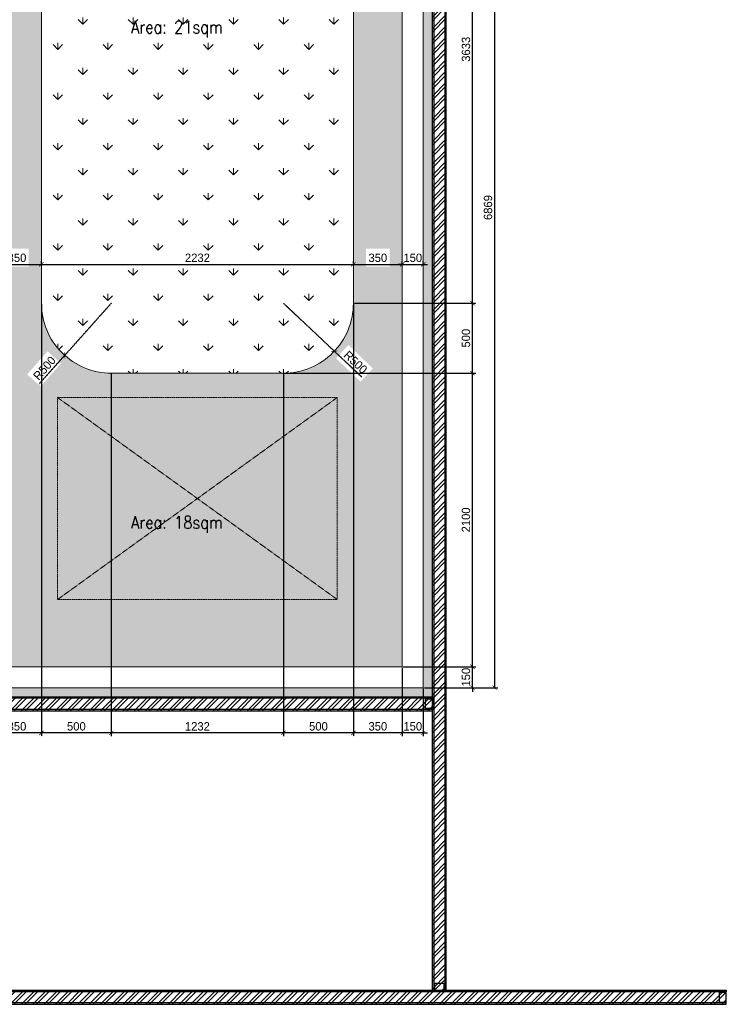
# Model space of a CAD drawing. Header units: millimetres. Extents: x 325 to 233617, y -9828 to 20555.
# Tile 34 of 45: x 185260 to 190316, y 3766 to 10809. Entities that reach past the tile are written whole.
import ezdxf

# ---------------------------------------------------------------- set-up
doc = ezdxf.new("R2010")
doc.units = ezdxf.units.MM
doc.header["$LTSCALE"] = 2.5
doc.linetypes.add('( Hidden )', pattern=[0.375, 0.25, -0.125])
doc.linetypes.add('HIDDEN', pattern=[0.375, 0.25, -0.125])
for name, color, linetype, lineweight in [('Dimension', 40, 'Continuous', 0), ('ELEVATION 1', 143, 'Continuous', 18), ('HATCH', 252, 'Continuous', 9), ('HATCH LIGHT', 250, 'Continuous', 0), ('ROOM TEXT', 7, 'Continuous', 5), ('WALL', 132, 'Continuous', 25)]:
    doc.layers.add(name, color=color, linetype=linetype, lineweight=lineweight)
doc.layers.add('PROPOSED PARTITION', color=4, linetype='Continuous')
doc.styles.add('MTEXT', font='romans.shx', dxfattribs={"width": 0.85})
doc.styles.get("Standard").update_dxf_attribs({"font": 'GOTHIC.TTF'})
doc.dimstyles.new('AJKD_30', dxfattribs={"dimscale": 30, "dimtxt": 2, "dimasz": 1, "dimexe": 0.8, "dimexo": 0.8, "dimgap": 0.5, "dimtad": 1, "dimdec": 0, "dimzin": 0, "dimdsep": 46, "dimtxsty": 'Standard', "dimblk": 'ARCHTICK', "dimcen": 0.125, "dimclrd": 251, "dimclre": 251, "dimclrt": 42, "dimadec": 0, "dimazin": 0, "dimtfac": 1, "dimtdec": 0, "dimtix": 1, "dimtmove": 0, "dimatfit": 3, "dimfxl": 0, "dimtolj": 1, "dimtzin": 0, "dimarcsym": 0})
pattern_1 = [(45, (43301.216, 0), (-40.411153, 40.411153), []), (45, (43328.156, 0), (-40.411153, 40.411153), [])]

# ---------------------------------------------------------------- blocks, each defined once
blk = doc.blocks.new('*U96')
for points in [[(0, 0), (7065.6, 0), (7065.6, -10), (0, -10)], [(0, -100), (7065.6, -100), (7065.6, -90), (0, -90)]]:
    blk.add_lwpolyline(points, close=True)
at = {"color": 8}
for points in [[(0, -15), (50, -15), (50, -85), (0, -85)], [(7015.6, -15), (7065.6, -15), (7065.6, -85), (7015.6, -85)]]:
    blk.add_lwpolyline(points, close=True, dxfattribs=at)
blk = doc.blocks.new('*U83')
for points in [[(0, 0), (5962.2, 0), (5962.2, -10), (0, -10)], [(0, -100), (5962.2, -100), (5962.2, -90), (0, -90)]]:
    blk.add_lwpolyline(points, close=True)
at = {"color": 8}
for points in [[(0, -15), (50, -15), (50, -85), (0, -85)], [(5912.2, -15), (5962.2, -15), (5962.2, -85), (5912.2, -85)]]:
    blk.add_lwpolyline(points, close=True, dxfattribs=at)
blk = doc.blocks.new('*U94')
for points in [[(0, 0), (8619.7, 0), (8619.7, -10), (0, -10)], [(0, -100), (8619.7, -100), (8619.7, -90), (0, -90)]]:
    blk.add_lwpolyline(points, close=True)
at = {"color": 8}
blk.add_lwpolyline([(0, -15), (50, -15), (50, -85), (0, -85)], close=True, dxfattribs=at)
blk = doc.blocks.new('_ArchTick')
at = {"color": 0, "linetype": 'ByBlock', "const_width": 0.15}
blk.add_lwpolyline([(-0.5, -0.5), (0.5, 0.5)], dxfattribs=at)
blk = doc.blocks.new('*D118')
at = {"layer": 'Defpoints', "color": 0}
for p in [(187997.8, 6180.7), (188147.8, 6030.7), (187997.8, 5707.2)]:
    blk.add_point(p, dxfattribs=at)
at = {"layer": 'Dimension', "color": 251, "linetype": 'HIDDEN', "lineweight": -2}
for p, q in [((187997.8, 6174.7), (187997.8, 5683.2)), ((188147.8, 6024.7), (188147.8, 5683.2))]:
    blk.add_line(p, q, dxfattribs=at)
at = {"layer": 'Dimension', "color": 251, "lineweight": -2}
for p, q in [((187997.8, 5707.2), (187967.8, 5707.2)), ((188147.8, 5707.2), (187997.8, 5707.2)), ((188147.8, 5707.2), (188177.8, 5707.2))]:
    blk.add_line(p, q, dxfattribs=at)
at = {"layer": 'Dimension', "color": 251, "lineweight": -2, "xscale": 30, "yscale": 30, "zscale": 30}
blk.add_blockref('_ArchTick', (187997.8, 5707.2), dxfattribs=at)
at = {"layer": 'Dimension', "color": 251, "lineweight": -2, "xscale": 30, "yscale": 30, "zscale": 30, "rotation": 180}
blk.add_blockref('_ArchTick', (188147.8, 5707.2), dxfattribs=at)
at = {"layer": 'Dimension', "color": 42, "insert": (188072.8, 5753.8), "char_height": 60, "attachment_point": 5}
blk.add_mtext('\\A1;150', dxfattribs=at)
blk = doc.blocks.new('*D119')
at = {"layer": 'Defpoints', "color": 0}
for p in [(187647.8, 8780.7), (187997.8, 6180.7), (187647.8, 5707.2)]:
    blk.add_point(p, dxfattribs=at)
at = {"layer": 'Dimension', "color": 251, "linetype": 'HIDDEN', "lineweight": -2}
for p, q in [((187647.8, 8774.7), (187647.8, 5683.2)), ((187997.8, 6174.7), (187997.8, 5683.2))]:
    blk.add_line(p, q, dxfattribs=at)
at = {"layer": 'Dimension', "color": 251, "lineweight": -2}
blk.add_line((187997.8, 5707.2), (187647.8, 5707.2), dxfattribs=at)
at = {"layer": 'Dimension', "color": 251, "lineweight": -2, "xscale": 30, "yscale": 30, "zscale": 30, "rotation": 180}
blk.add_blockref('_ArchTick', (187647.8, 5707.2), dxfattribs=at)
at = {"layer": 'Dimension', "color": 251, "lineweight": -2, "xscale": 30, "yscale": 30, "zscale": 30}
blk.add_blockref('_ArchTick', (187997.8, 5707.2), dxfattribs=at)
at = {"layer": 'Dimension', "color": 42, "insert": (187822.8, 5753.8), "char_height": 60, "attachment_point": 5}
blk.add_mtext('\\A1;350', dxfattribs=at)
blk = doc.blocks.new('*D120')
at = {"layer": 'Defpoints', "color": 0}
for p in [(187647.8, 8780.7), (187147.8, 8280.7), (187147.8, 5707.2)]:
    blk.add_point(p, dxfattribs=at)
at = {"layer": 'Dimension', "color": 251, "linetype": 'HIDDEN', "lineweight": -2}
for p, q in [((187647.8, 8774.7), (187647.8, 5683.2)), ((187147.8, 8274.7), (187147.8, 5683.2))]:
    blk.add_line(p, q, dxfattribs=at)
at = {"layer": 'Dimension', "color": 251, "lineweight": -2}
blk.add_line((187647.8, 5707.2), (187147.8, 5707.2), dxfattribs=at)
at = {"layer": 'Dimension', "color": 251, "lineweight": -2, "xscale": 30, "yscale": 30, "zscale": 30, "rotation": 180}
blk.add_blockref('_ArchTick', (187147.8, 5707.2), dxfattribs=at)
at = {"layer": 'Dimension', "color": 251, "lineweight": -2, "xscale": 30, "yscale": 30, "zscale": 30}
blk.add_blockref('_ArchTick', (187647.8, 5707.2), dxfattribs=at)
at = {"layer": 'Dimension', "color": 42, "insert": (187397.8, 5753.8), "char_height": 60, "attachment_point": 5}
blk.add_mtext('\\A1;500', dxfattribs=at)
blk = doc.blocks.new('*D121')
at = {"layer": 'Defpoints', "color": 0}
for p in [(185915.6, 8280.7), (187147.8, 8280.7), (185915.6, 5707.2)]:
    blk.add_point(p, dxfattribs=at)
at = {"layer": 'Dimension', "color": 251, "linetype": 'HIDDEN', "lineweight": -2}
for p, q in [((185915.6, 8274.7), (185915.6, 5683.2)), ((187147.8, 8274.7), (187147.8, 5683.2))]:
    blk.add_line(p, q, dxfattribs=at)
at = {"layer": 'Dimension', "color": 251, "lineweight": -2}
blk.add_line((187147.8, 5707.2), (185915.6, 5707.2), dxfattribs=at)
at = {"layer": 'Dimension', "color": 251, "lineweight": -2, "xscale": 30, "yscale": 30, "zscale": 30, "rotation": 180}
blk.add_blockref('_ArchTick', (185915.6, 5707.2), dxfattribs=at)
at = {"layer": 'Dimension', "color": 251, "lineweight": -2, "xscale": 30, "yscale": 30, "zscale": 30}
blk.add_blockref('_ArchTick', (187147.8, 5707.2), dxfattribs=at)
at = {"layer": 'Dimension', "color": 42, "insert": (186531.7, 5753.8), "char_height": 60, "attachment_point": 5}
blk.add_mtext('\\A1;1232', dxfattribs=at)
blk = doc.blocks.new('*D122')
at = {"layer": 'Defpoints', "color": 0}
for p in [(185415.6, 8780.7), (185915.6, 8280.7), (185415.6, 5707.2)]:
    blk.add_point(p, dxfattribs=at)
at = {"layer": 'Dimension', "color": 251, "linetype": 'HIDDEN', "lineweight": -2}
for p, q in [((185415.6, 8774.7), (185415.6, 5683.2)), ((185915.6, 8274.7), (185915.6, 5683.2))]:
    blk.add_line(p, q, dxfattribs=at)
at = {"layer": 'Dimension', "color": 251, "lineweight": -2}
blk.add_line((185915.6, 5707.2), (185415.6, 5707.2), dxfattribs=at)
at = {"layer": 'Dimension', "color": 251, "lineweight": -2, "xscale": 30, "yscale": 30, "zscale": 30, "rotation": 180}
blk.add_blockref('_ArchTick', (185415.6, 5707.2), dxfattribs=at)
at = {"layer": 'Dimension', "color": 251, "lineweight": -2, "xscale": 30, "yscale": 30, "zscale": 30}
blk.add_blockref('_ArchTick', (185915.6, 5707.2), dxfattribs=at)
at = {"layer": 'Dimension', "color": 42, "insert": (185665.6, 5753.8), "char_height": 60, "attachment_point": 5}
blk.add_mtext('\\A1;500', dxfattribs=at)
blk = doc.blocks.new('*D123')
at = {"layer": 'Defpoints', "color": 0}
for p in [(185415.6, 8780.7), (185065.6, 6180.7), (185065.6, 5707.2)]:
    blk.add_point(p, dxfattribs=at)
at = {"layer": 'Dimension', "color": 251, "linetype": 'HIDDEN', "lineweight": -2}
for p, q in [((185415.6, 8774.7), (185415.6, 5683.2)), ((185065.6, 6174.7), (185065.6, 5683.2))]:
    blk.add_line(p, q, dxfattribs=at)
at = {"layer": 'Dimension', "color": 251, "lineweight": -2}
blk.add_line((185415.6, 5707.2), (185065.6, 5707.2), dxfattribs=at)
at = {"layer": 'Dimension', "color": 251, "lineweight": -2, "xscale": 30, "yscale": 30, "zscale": 30, "rotation": 180}
blk.add_blockref('_ArchTick', (185065.6, 5707.2), dxfattribs=at)
at = {"layer": 'Dimension', "color": 251, "lineweight": -2, "xscale": 30, "yscale": 30, "zscale": 30}
blk.add_blockref('_ArchTick', (185415.6, 5707.2), dxfattribs=at)
at = {"layer": 'Dimension', "color": 42, "insert": (185240.6, 5753.8), "char_height": 60, "attachment_point": 5}
blk.add_mtext('\\A1;350', dxfattribs=at)
blk = doc.blocks.new('*D128')
at = {"layer": 'Defpoints', "color": 0}
for p in [(187997.8, 6180.7), (188499.9, 6180.7), (188147.8, 6030.7)]:
    blk.add_point(p, dxfattribs=at)
at = {"layer": 'Dimension', "color": 251, "lineweight": -2}
for p, q in [((188499.9, 6180.7), (188499.9, 6210.7)), ((188499.9, 6030.7), (188499.9, 6180.7)), ((188499.9, 6030.7), (188499.9, 6000.7))]:
    blk.add_line(p, q, dxfattribs=at)
at = {"layer": 'Dimension', "color": 251, "linetype": 'HIDDEN', "lineweight": -2}
for p, q in [((188003.8, 6180.7), (188523.9, 6180.7)), ((188153.8, 6030.7), (188523.9, 6030.7))]:
    blk.add_line(p, q, dxfattribs=at)
at = {"layer": 'Dimension', "color": 251, "lineweight": -2, "xscale": 30, "yscale": 30, "zscale": 30}
for p, rotation in [((188499.9, 6180.7), 270), ((188499.9, 6030.7), 90)]:
    blk.add_blockref('_ArchTick', p, dxfattribs=dict(at, rotation=rotation))
at = {"layer": 'Dimension', "color": 42, "insert": (188453.4, 6105.7), "char_height": 60, "attachment_point": 5, "rotation": 90}
blk.add_mtext('\\A1;150', dxfattribs=at)
blk = doc.blocks.new('*D129')
at = {"layer": 'Defpoints', "color": 0}
for p in [(187147.8, 8280.7), (188499.9, 8280.7), (187997.8, 6180.7)]:
    blk.add_point(p, dxfattribs=at)
at = {"layer": 'Dimension', "color": 251, "linetype": 'HIDDEN', "lineweight": -2}
for p, q in [((187153.8, 8280.7), (188523.9, 8280.7)), ((188003.8, 6180.7), (188523.9, 6180.7))]:
    blk.add_line(p, q, dxfattribs=at)
at = {"layer": 'Dimension', "color": 251, "lineweight": -2}
blk.add_line((188499.9, 6180.7), (188499.9, 8280.7), dxfattribs=at)
at = {"layer": 'Dimension', "color": 251, "lineweight": -2, "xscale": 30, "yscale": 30, "zscale": 30}
for p, rotation in [((188499.9, 8280.7), 90), ((188499.9, 6180.7), 270)]:
    blk.add_blockref('_ArchTick', p, dxfattribs=dict(at, rotation=rotation))
at = {"layer": 'Dimension', "color": 42, "insert": (188453.4, 7230.7), "char_height": 60, "attachment_point": 5, "rotation": 90}
blk.add_mtext('\\A1;2100', dxfattribs=at)
blk = doc.blocks.new('*D130')
at = {"layer": 'Defpoints', "color": 0}
for p in [(187647.8, 8780.7), (188499.9, 8780.7), (187147.8, 8280.7)]:
    blk.add_point(p, dxfattribs=at)
at = {"layer": 'Dimension', "color": 251, "linetype": 'HIDDEN', "lineweight": -2}
for p, q in [((187653.8, 8780.7), (188523.9, 8780.7)), ((187153.8, 8280.7), (188523.9, 8280.7))]:
    blk.add_line(p, q, dxfattribs=at)
at = {"layer": 'Dimension', "color": 251, "lineweight": -2}
blk.add_line((188499.9, 8280.7), (188499.9, 8780.7), dxfattribs=at)
at = {"layer": 'Dimension', "color": 251, "lineweight": -2, "xscale": 30, "yscale": 30, "zscale": 30}
for p, rotation in [((188499.9, 8780.7), 90), ((188499.9, 8280.7), 270)]:
    blk.add_blockref('_ArchTick', p, dxfattribs=dict(at, rotation=rotation))
at = {"layer": 'Dimension', "color": 42, "insert": (188453.4, 8530.7), "char_height": 60, "attachment_point": 5, "rotation": 90}
blk.add_mtext('\\A1;500', dxfattribs=at)
blk = doc.blocks.new('*D131')
at = {"layer": 'Defpoints', "color": 0}
for p in [(187647.8, 12413.6), (188499.9, 12413.6), (187647.8, 8780.7)]:
    blk.add_point(p, dxfattribs=at)
at = {"layer": 'Dimension', "color": 251, "linetype": 'HIDDEN', "lineweight": -2}
for p, q in [((187653.8, 12413.6), (188523.9, 12413.6)), ((187653.8, 8780.7), (188523.9, 8780.7))]:
    blk.add_line(p, q, dxfattribs=at)
at = {"layer": 'Dimension', "color": 251, "lineweight": -2}
blk.add_line((188499.9, 8780.7), (188499.9, 12413.6), dxfattribs=at)
at = {"layer": 'Dimension', "color": 251, "lineweight": -2, "xscale": 30, "yscale": 30, "zscale": 30}
for p, rotation in [((188499.9, 12413.6), 90), ((188499.9, 8780.7), 270)]:
    blk.add_blockref('_ArchTick', p, dxfattribs=dict(at, rotation=rotation))
at = {"layer": 'Dimension', "color": 42, "insert": (188453.4, 10597.1), "char_height": 60, "attachment_point": 5, "rotation": 90}
blk.add_mtext('\\A1;3633', dxfattribs=at)
blk = doc.blocks.new('*D133')
at = {"layer": 'Defpoints', "color": 0}
for p in [(188370, 12899.7), (188147.8, 6030.7), (188657.9, 6030.7)]:
    blk.add_point(p, dxfattribs=at)
at = {"layer": 'Dimension', "color": 251, "linetype": 'HIDDEN', "lineweight": -2}
for p, q in [((188376, 12899.7), (188681.9, 12899.7)), ((188153.8, 6030.7), (188681.9, 6030.7))]:
    blk.add_line(p, q, dxfattribs=at)
at = {"layer": 'Dimension', "color": 251, "lineweight": -2}
blk.add_line((188657.9, 12899.7), (188657.9, 6030.7), dxfattribs=at)
at = {"layer": 'Dimension', "color": 251, "lineweight": -2, "xscale": 30, "yscale": 30, "zscale": 30}
for p, rotation in [((188657.9, 12899.7), 90), ((188657.9, 6030.7), 270)]:
    blk.add_blockref('_ArchTick', p, dxfattribs=dict(at, rotation=rotation))
at = {"layer": 'Dimension', "color": 42, "insert": (188611.4, 9465.2), "char_height": 60, "attachment_point": 5, "rotation": 90}
blk.add_mtext('\\A1;6869', dxfattribs=at)
blk = doc.blocks.new('*D155')
at = {"layer": 'Defpoints', "color": 0}
for p in [(187147.8, 8780.7), (187511.6, 8437.7)]:
    blk.add_point(p, dxfattribs=at)
at = {"layer": 'Dimension', "color": 251, "linetype": 'HIDDEN', "lineweight": -2}
for p in [(187147.8, 8780.7), (187707.5, 8253)]:
    blk.add_line(p, (187511.6, 8437.7), dxfattribs=at)
at = {"layer": 'Dimension', "color": 251, "lineweight": -2, "xscale": 30, "yscale": 30, "zscale": 30, "rotation": 136.6884065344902}
blk.add_blockref('_ArchTick', (187511.6, 8437.7), dxfattribs=at)
at = {"layer": 'Dimension', "color": 42, "insert": (187663.3, 8358.6), "char_height": 60, "attachment_point": 5, "rotation": 316.68841}
blk.add_mtext('\\A1;R500', dxfattribs=at)
blk = doc.blocks.new('*D156')
at = {"layer": 'Defpoints', "color": 0}
for p in [(185915.6, 8780.7), (185582.3, 8407.9)]:
    blk.add_point(p, dxfattribs=at)
at = {"layer": 'Dimension', "color": 251, "linetype": 'HIDDEN', "lineweight": -2}
for p in [(185915.6, 8780.7), (185402.8, 8207.2)]:
    blk.add_line(p, (185582.3, 8407.9), dxfattribs=at)
at = {"layer": 'Dimension', "color": 251, "lineweight": -2, "xscale": 30, "yscale": 30, "zscale": 30, "rotation": 48.19747402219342}
blk.add_blockref('_ArchTick', (185582.3, 8407.9), dxfattribs=at)
at = {"layer": 'Dimension', "color": 42, "insert": (185437.9, 8316.2), "char_height": 60, "attachment_point": 5, "rotation": 48.19747}
blk.add_mtext('\\A1;R500', dxfattribs=at)
blk = doc.blocks.new('*D161')
at = {"layer": 'Defpoints', "color": 0}
for p in [(185065.6, 9058.8), (185415.6, 9058.8), (185415.6, 9058.8)]:
    blk.add_point(p, dxfattribs=at)
at = {"layer": 'Dimension', "color": 251, "linetype": 'HIDDEN', "lineweight": -2}
for p, q in [((185065.6, 9064.8), (185065.6, 9082.8)), ((185415.6, 9064.8), (185415.6, 9082.8))]:
    blk.add_line(p, q, dxfattribs=at)
at = {"layer": 'Dimension', "color": 251, "lineweight": -2}
blk.add_line((185065.6, 9058.8), (185415.6, 9058.8), dxfattribs=at)
at = {"layer": 'Dimension', "color": 251, "lineweight": -2, "xscale": 30, "yscale": 30, "zscale": 30, "rotation": 180}
blk.add_blockref('_ArchTick', (185065.6, 9058.8), dxfattribs=at)
at = {"layer": 'Dimension', "color": 251, "lineweight": -2, "xscale": 30, "yscale": 30, "zscale": 30}
blk.add_blockref('_ArchTick', (185415.6, 9058.8), dxfattribs=at)
at = {"layer": 'Dimension', "color": 42, "insert": (185240.6, 9105.3), "char_height": 60, "attachment_point": 5}
blk.add_mtext('\\A1;350', dxfattribs=at)
blk = doc.blocks.new('*D162')
at = {"layer": 'Defpoints', "color": 0}
for p in [(185415.6, 9058.8), (187647.8, 9058.8), (187647.8, 9058.8)]:
    blk.add_point(p, dxfattribs=at)
at = {"layer": 'Dimension', "color": 251, "linetype": 'HIDDEN', "lineweight": -2}
for p, q in [((185415.6, 9064.8), (185415.6, 9082.8)), ((187647.8, 9064.8), (187647.8, 9082.8))]:
    blk.add_line(p, q, dxfattribs=at)
at = {"layer": 'Dimension', "color": 251, "lineweight": -2}
blk.add_line((185415.6, 9058.8), (187647.8, 9058.8), dxfattribs=at)
at = {"layer": 'Dimension', "color": 251, "lineweight": -2, "xscale": 30, "yscale": 30, "zscale": 30, "rotation": 180}
blk.add_blockref('_ArchTick', (185415.6, 9058.8), dxfattribs=at)
at = {"layer": 'Dimension', "color": 251, "lineweight": -2, "xscale": 30, "yscale": 30, "zscale": 30}
blk.add_blockref('_ArchTick', (187647.8, 9058.8), dxfattribs=at)
at = {"layer": 'Dimension', "color": 42, "insert": (186531.7, 9105.3), "char_height": 60, "attachment_point": 5}
blk.add_mtext('\\A1;2232', dxfattribs=at)
blk = doc.blocks.new('*D163')
at = {"layer": 'Defpoints', "color": 0}
for p in [(187647.8, 9058.8), (187997.8, 9058.8), (187997.8, 9058.8)]:
    blk.add_point(p, dxfattribs=at)
at = {"layer": 'Dimension', "color": 251, "linetype": 'HIDDEN', "lineweight": -2}
for p, q in [((187647.8, 9064.8), (187647.8, 9082.8)), ((187997.8, 9064.8), (187997.8, 9082.8))]:
    blk.add_line(p, q, dxfattribs=at)
at = {"layer": 'Dimension', "color": 251, "lineweight": -2}
blk.add_line((187647.8, 9058.8), (187997.8, 9058.8), dxfattribs=at)
at = {"layer": 'Dimension', "color": 251, "lineweight": -2, "xscale": 30, "yscale": 30, "zscale": 30, "rotation": 180}
blk.add_blockref('_ArchTick', (187647.8, 9058.8), dxfattribs=at)
at = {"layer": 'Dimension', "color": 251, "lineweight": -2, "xscale": 30, "yscale": 30, "zscale": 30}
blk.add_blockref('_ArchTick', (187997.8, 9058.8), dxfattribs=at)
at = {"layer": 'Dimension', "color": 42, "insert": (187822.8, 9105.3), "char_height": 60, "attachment_point": 5}
blk.add_mtext('\\A1;350', dxfattribs=at)
blk = doc.blocks.new('*D164')
at = {"layer": 'Defpoints', "color": 0}
for p in [(187997.8, 9058.8), (188147.8, 9058.8), (188147.8, 9058.8)]:
    blk.add_point(p, dxfattribs=at)
at = {"layer": 'Dimension', "color": 251, "lineweight": -2}
for p, q in [((187997.8, 9058.8), (187967.8, 9058.8)), ((187997.8, 9058.8), (188147.8, 9058.8)), ((188147.8, 9058.8), (188177.8, 9058.8))]:
    blk.add_line(p, q, dxfattribs=at)
at = {"layer": 'Dimension', "color": 251, "linetype": 'HIDDEN', "lineweight": -2}
for p, q in [((187997.8, 9064.8), (187997.8, 9082.8)), ((188147.8, 9064.8), (188147.8, 9082.8))]:
    blk.add_line(p, q, dxfattribs=at)
at = {"layer": 'Dimension', "color": 251, "lineweight": -2, "xscale": 30, "yscale": 30, "zscale": 30}
blk.add_blockref('_ArchTick', (187997.8, 9058.8), dxfattribs=at)
at = {"layer": 'Dimension', "color": 251, "lineweight": -2, "xscale": 30, "yscale": 30, "zscale": 30, "rotation": 180}
blk.add_blockref('_ArchTick', (188147.8, 9058.8), dxfattribs=at)
at = {"layer": 'Dimension', "color": 42, "insert": (188072.8, 9105.3), "char_height": 60, "attachment_point": 5}
blk.add_mtext('\\A1;150', dxfattribs=at)

msp = doc.modelspace()

# ---------------------------------------------------------------- hatches: boundary and pattern name
at = {"layer": 'HATCH LIGHT'}
h = msp.add_hatch(dxfattribs=at)
h.set_pattern_fill('FLEX', color=256, scale=10)
edge = h.paths.add_edge_path()
edge.add_arc((194367.3, 23380.6), 12280, 199.77899, 238.75559, ccw=False)
edge.add_line((182811.8, 19225.2), (182465.6, 19225.2))
edge.add_line((182465.6, 19225.2), (182465.6, 11730.7))
edge.add_line((182465.6, 11730.7), (182715.6, 11730.7))
edge.add_line((182715.6, 11730.7), (182715.6, 11015.7))
edge.add_line((182715.6, 11015.7), (185065.6, 11015.7))
edge.add_line((185065.6, 11015.7), (185065.6, 6180.7))
edge.add_line((185065.6, 6180.7), (187997.8, 6180.7))
edge.add_line((187997.8, 6180.7), (187997.8, 12881.7))
edge = h.paths.add_edge_path(flags=16)
edge.add_arc((187147.8, 8780.7), 500, 270, 360, ccw=False)
edge.add_line((187147.8, 8280.7), (185915.6, 8280.7))
edge.add_arc((185915.6, 8780.7), 500, 180, 270, ccw=False)
edge.add_line((185415.6, 8780.7), (185415.6, 10865.7))
edge.add_arc((184915.6, 10865.7), 500, 0, 90)
edge.add_line((184915.6, 11365.7), (183315.6, 11365.7))
edge.add_arc((183315.6, 11865.7), 500, 180, 270, ccw=False)
edge.add_line((182815.6, 11865.7), (182815.6, 13065.2))
edge.add_arc((183895.8, 13875), 1350, 216.85564, 503.14436)
edge.add_line((182815.6, 14684.7), (182815.6, 18274.3))
edge.add_arc((194367.3, 23380.6), 12630, 203.8474, 236.64343)
edge.add_arc((187147.8, 12413.6), 500, 0, 56.64343, ccw=False)
edge.add_line((187647.8, 12413.6), (187647.8, 8780.7))
edge = h.paths.add_edge_path(flags=16)
edge.add_arc((183895.8, 13875), 900, 0, 360)
h.paths.add_polyline_path([(183360.7, 13858.8), (183529.5, 13858.8), (183529.5, 13988.4), (183360.7, 13988.4)], flags=0)
h.paths.add_polyline_path([(182645.9, 13858.8), (182814.8, 13858.8), (182814.8, 13988.4), (182645.9, 13988.4)], flags=16)
h.paths.add_polyline_path([(185026, 13044.5), (185242, 12889.6), (185317.5, 12994.8), (185101.5, 13149.8)], flags=0)
h.paths.add_polyline_path([(184260.7, 13858.8), (184429.5, 13858.8), (184429.5, 13988.4), (184260.7, 13988.4)], flags=0)
h.paths.add_polyline_path([(184936.6, 13858.8), (185105.5, 13858.8), (185105.5, 13988.4), (184936.6, 13988.4)], flags=16)
h.paths.add_polyline_path([(183911.9, 12213.9), (183911.9, 12429.1), (183782.4, 12429.1), (183782.4, 12213.9)], flags=0)
h.paths.add_polyline_path([(184297.6, 15907.8), (184433.4, 16008.3), (184356.3, 16112.4), (184220.6, 16011.9)], flags=16)
h.paths.add_polyline_path([(187523.4, 8387.2), (187698.4, 8220), (187787.3, 8314.2), (187612.2, 8481.4)], flags=16)
h.paths.add_polyline_path([(185409.8, 8185.2), (185556.1, 8350.4), (185459.6, 8436.7), (185313.2, 8271.5)], flags=16)
h.paths.add_polyline_path([(187649.4, 12645.4), (187846, 12743.3), (187788.3, 12859.2), (187591.7, 12761.3)], flags=16)
h.paths.add_polyline_path([(185400.6, 11219.7), (185605.8, 11423.3), (185514.9, 11515.6), (185309.7, 11312.1)], flags=0)
h.paths.add_polyline_path([(182738.7, 11245.1), (182904.7, 11388.8), (182820, 11486.7), (182653.9, 11343)], flags=16)
h.paths.add_polyline_path([(185156, 9042.6), (185324.9, 9042.6), (185324.9, 9172.2), (185156, 9172.2)], flags=16)
h.paths.add_polyline_path([(186424.4, 9042.6), (186639.6, 9042.6), (186639.6, 9172.2), (186424.4, 9172.2)], flags=0)
h.paths.add_polyline_path([(187738.2, 9042.6), (187907.1, 9042.6), (187907.1, 9172.2), (187738.2, 9172.2)], flags=16)
h = msp.add_hatch(dxfattribs=at)
h.set_pattern_fill('GRASS', color=256, scale=10)
edge = h.paths.add_edge_path()
edge.add_arc((187147.8, 12413.6), 500, 360, 416.64343)
edge.add_arc((194367.3, 23380.6), 12630, 203.8474, 236.64343, ccw=False)
edge.add_line((182815.6, 18274.3), (182815.6, 14684.7))
edge.add_arc((183895.8, 13875), 1350, -143.14436, 143.14436, ccw=False)
edge.add_line((182815.6, 13065.2), (182815.6, 11865.7))
edge.add_arc((183315.6, 11865.7), 500, 180, 270)
edge.add_line((183315.6, 11365.7), (184915.6, 11365.7))
edge.add_arc((184915.6, 10865.7), 500, 0, 90, ccw=False)
edge.add_line((185415.6, 10865.7), (185415.6, 8780.7))
edge.add_arc((185915.6, 8780.7), 500, 180, 270)
edge.add_line((185915.6, 8280.7), (187147.8, 8280.7))
edge.add_arc((187147.8, 8780.7), 500, 270, 360)
edge.add_line((187647.8, 8780.7), (187647.8, 12413.6))
edge = h.paths.add_edge_path(flags=17)
edge.add_arc((183895.8, 13875), 900, 0, 360)
h.paths.add_polyline_path([(183360.7, 13858.8), (183529.5, 13858.8), (183529.5, 13988.4), (183360.7, 13988.4)], flags=16)
h.paths.add_polyline_path([(184260.7, 13858.8), (184429.5, 13858.8), (184429.5, 13988.4), (184260.7, 13988.4)], flags=16)
h = msp.add_hatch(dxfattribs=at)
h.set_pattern_fill('ANSI36', color=256, scale=7)
h.set_pattern_definition([(45, (43301.216, 0), (11.786586, 43.2174826), [55.5625, -11.1125, 0, -11.1125])])
h.paths.add_polyline_path([(188212.8, 12485.3), (188221.2, 12485.3), (188433.2, 12864.4), (188370, 12899.7), (188147.8, 12502.3), (188147.8, 6030.7), (184915.6, 6030.7), (184915.6, 5965.7), (188212.8, 5965.7)])
h = msp.add_hatch(dxfattribs=at)
h.set_pattern_fill('ANSI32', color=256, scale=6)
h.set_pattern_definition(pattern_1)
h.paths.add_polyline_path([(188312.8, 12443.3), (188212.8, 12443.3), (188212.8, 3865.7), (188312.8, 3865.7)])
h.paths.add_polyline_path([(188312.8, 12444.2), (188212.8, 12444.2), (188212.8, 12473.9), (188218.3, 12480.1), (188433.2, 12864.4), (188520.4, 12815.6)])
h = msp.add_hatch(dxfattribs=at)
h.set_pattern_fill('ANSI32', color=256, scale=6)
h.set_pattern_definition(pattern_1)
h.paths.add_polyline_path([(188212.8, 5865.7), (188212.8, 5965.7), (182250.6, 5965.7), (182250.6, 5865.7)])
h = msp.add_hatch(dxfattribs=at)
h.set_pattern_fill('ANSI32', color=256, scale=6)
h.set_pattern_definition(pattern_1)
h.paths.add_polyline_path([(190316.1, 3765.7), (190316.1, 3865.7), (183300.6, 3865.7), (183300.6, 3765.7)])

# ---------------------------------------------------------------- linework, layer by layer
at = {"layer": 'ELEVATION 1'}
for p, q in [((188147.8, 6030.7), (188147.8, 12502.3)), ((184915.6, 6030.7), (188147.8, 6030.7))]:
    msp.add_line(p, q, dxfattribs=at)
at = {"layer": 'HATCH', "linetype": '( Hidden )', "ltscale": 3}
for p, q in [((185531.7, 8105.7), (187531.7, 6661.7)), ((185531.7, 6661.7), (187531.7, 8105.7))]:
    msp.add_line(p, q, dxfattribs=at)
at = {"layer": 'HATCH'}
msp.add_lwpolyline([(182811.8, 19225.2, 0.171727), (187997.8, 12881.7), (187997.8, 6180.7), (185065.6, 6180.7), (185065.6, 11015.7), (182715.6, 11015.7)], format="xyb", dxfattribs=at)
msp.add_lwpolyline([(182815.6, 14684.7), (182815.6, 18274.3, 0.144085), (187422.7, 12831.2, -0.252312), (187647.8, 12413.6), (187647.8, 8780.7, -0.414214), (187147.8, 8280.7), (185915.6, 8280.7, -0.414214), (185415.6, 8780.7), (185415.6, 10865.7, 0.414214), (184915.6, 11365.7), (183315.6, 11365.7, -0.414214), (182815.6, 11865.7), (182815.6, 13065.2, 3.001245)], format="xyb", close=True, dxfattribs=at)
at = {"layer": 'HATCH', "linetype": '( Hidden )', "ltscale": 3}
msp.add_lwpolyline([(185531.7, 6661.7), (187531.7, 6661.7), (187531.7, 8105.7), (185531.7, 8105.7)], close=True, dxfattribs=at)

# ---------------------------------------------------------------- block references
at = {"layer": 'PROPOSED PARTITION', "xscale": -1, "rotation": 180}
msp.add_blockref('*U96', (183250.6, 3765.7), dxfattribs=at)
at = {"layer": 'WALL', "xscale": -1, "rotation": 270}
msp.add_blockref('*U94', (188312.8, 3865.7), dxfattribs=at)
at = {"layer": 'WALL'}
msp.add_blockref('*U83', (182250.6, 5965.7), dxfattribs=at)

# ---------------------------------------------------------------- texts
at = {"layer": 'ROOM TEXT', "char_height": 90, "attachment_point": 7, "style": 'MTEXT'}
for s, insert in [('\\A1;{\\W2.413106; }Area: 21sqm', (185908.1, 10681.3, 0.2)), ('\\A1;{\\W2.413106; }Area: 18sqm', (185908.1, 7138.5, 0.2))]:
    msp.add_mtext_dynamic_manual_height_columns(s, width=1162.931, gutter_width=1.8, heights=[0], dxfattribs=dict(at, insert=insert))

# ---------------------------------------------------------------- dimensions: what is measured, and where the dimension line sits
at = {"layer": 'Dimension'}
for base, p1, p2, override, picture, middle in [((188657.9, 6030.7), (188370, 12899.7), (188147.8, 6030.7), {"dimexo": 0.2, "dimfxl": 10}, '*D133', (188611.4, 9465.2)), ((188499.9, 12413.6), (187647.8, 8780.7), (187647.8, 12413.6), {"dimexo": 0.2, "dimtmove": 1, "dimfxl": 10}, '*D131', (188453.4, 10597.1)), ((188499.9, 8780.7), (187147.8, 8280.7), (187647.8, 8780.7), {"dimexo": 0.2, "dimtmove": 1, "dimfxl": 10}, '*D130', (188453.4, 8530.7)), ((188499.9, 8280.7), (187997.8, 6180.7), (187147.8, 8280.7), {"dimexo": 0.2, "dimtmove": 1, "dimfxl": 10}, '*D129', (188453.4, 7230.7)), ((188499.9, 6180.7), (188147.8, 6030.7), (187997.8, 6180.7), {"dimexo": 0.2, "dimfxl": 10}, '*D128', (188453.4, 6105.7))]:
    dim = msp.add_linear_dim(base=base, p1=p1, p2=p2, angle=90, dimstyle='AJKD_30', override=override, dxfattribs=at)
    dim.commit()
    dim.dimension.update_dxf_attribs({"geometry": picture, "text_midpoint": middle})
for base, p1, p2, override, picture, middle in [((185415.6, 9058.8), (185065.6, 9058.8), (185415.6, 9058.8), {"dimexo": 0.2, "dimtmove": 1, "dimfxl": 10}, '*D161', (185240.6, 9105.3)), ((187647.8, 9058.8), (185415.6, 9058.8), (187647.8, 9058.8), {"dimexo": 0.2, "dimtmove": 1, "dimfxl": 10}, '*D162', (186531.7, 9105.3)), ((187997.8, 9058.8), (187647.8, 9058.8), (187997.8, 9058.8), {"dimexo": 0.2, "dimtmove": 1, "dimfxl": 10}, '*D163', (187822.8, 9105.3)), ((188147.8, 9058.8), (187997.8, 9058.8), (188147.8, 9058.8), {"dimexo": 0.2, "dimtmove": 1, "dimfxl": 10}, '*D164', (188072.8, 9105.3)), ((185065.6, 5707.2), (185415.6, 8780.7), (185065.6, 6180.7), {"dimexo": 0.2, "dimtmove": 1, "dimfxl": 10}, '*D123', (185240.6, 5753.8)), ((185415.6, 5707.2), (185915.6, 8280.7), (185415.6, 8780.7), {"dimexo": 0.2, "dimtmove": 1, "dimfxl": 10}, '*D122', (185665.6, 5753.8)), ((187147.8, 5707.2), (187647.8, 8780.7), (187147.8, 8280.7), {"dimexo": 0.2, "dimtmove": 1, "dimfxl": 10}, '*D120', (187397.8, 5753.8)), ((187647.8, 5707.2), (187997.8, 6180.7), (187647.8, 8780.7), {"dimexo": 0.2, "dimtmove": 1, "dimfxl": 10}, '*D119', (187822.8, 5753.8)), ((185915.6, 5707.2), (187147.8, 8280.7), (185915.6, 8280.7), {"dimexo": 0.2, "dimtmove": 1, "dimfxl": 10}, '*D121', (186531.7, 5753.8)), ((187997.8, 5707.2), (188147.8, 6030.7), (187997.8, 6180.7), {"dimexo": 0.2, "dimfxl": 10}, '*D118', (188072.8, 5753.8))]:
    dim = msp.add_linear_dim(base=base, p1=p1, p2=p2, dimstyle='AJKD_30', override=override, dxfattribs=at)
    dim.commit()
    dim.dimension.update_dxf_attribs({"geometry": picture, "text_midpoint": middle})
for center, mpoint, picture, middle in [((185915.6, 8780.7), (185582.3, 8407.9), '*D156', (185437.9, 8316.2)), ((187147.8, 8780.7), (187511.6, 8437.7), '*D155', (187663.3, 8358.6))]:
    dim = msp.add_radius_dim(center=center, mpoint=mpoint, dimstyle='AJKD_30', override={"dimexo": 0.2, "dimfxl": 10}, dxfattribs=at)
    dim.commit()
    dim.dimension.update_dxf_attribs({"geometry": picture, "text_midpoint": middle})

doc.saveas('drawing.dxf')
